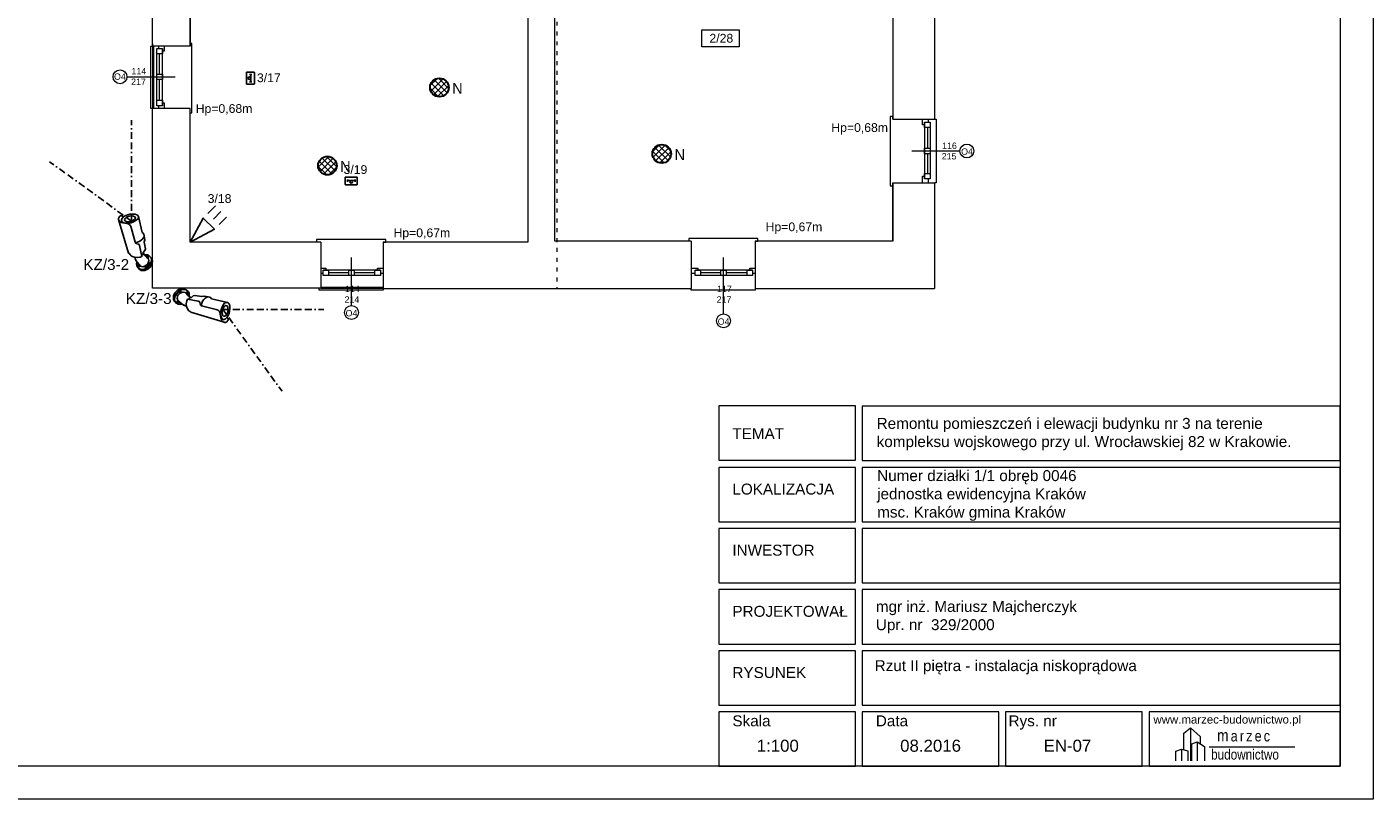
# Model space of a CAD drawing. Header units: centimetres. Extents: x 74448 to 96987, y -37016 to -10817.
# Tile 166 of 174: x 80400 to 82864, y -15796 to -14383. Entities that reach past the tile are written whole.
import ezdxf

# ---------------------------------------------------------------- set-up
doc = ezdxf.new("R2010")
doc.units = ezdxf.units.CM
doc.header["$LTSCALE"] = 0.02
doc.linetypes.add('ACAD_ISO03W100', pattern=[30, 12, -18])
doc.linetypes.add('BORDER2', pattern=[0.875, 0.25, -0.125, 0.25, -0.125, 0, -0.125])
doc.layers.get('0').update_dxf_attribs({"color": 8, "lineweight": 13})
for name, color, linetype, lineweight in [('_AUDIO', 7, 'Continuous', 18), ('_pk_tabelka', 7, 'Continuous', 15), ('CCTV', 7, 'Continuous', 25), ('CCTV_poglad', 7, 'BORDER2', 25), ('LINIE PRZEKROJOWE', 8, 'Continuous', 13), ('OPISY', 8, 'Continuous', 13), ('SSWiN', 7, 'Continuous', 25), ('stolarka', 8, 'Continuous', 13), ('STREFY POZ', 8, 'Continuous', 13)]:
    doc.layers.add(name, color=color, linetype=linetype, lineweight=lineweight)
doc.styles.add('ARCH. STANDARD', font='arial.ttf')
doc.styles.get("Standard").update_dxf_attribs({"font": 'arial.ttf', "height": 12})
doc.styles.add('Tomasz_W legenda', font='TCM_____.TTF')
pattern_1 = [(45, (-5798.748, -5798.748), (-5.6126601, 5.6126601), []), (135, (-5798.748, -5798.748), (-5.6126601, -5.6126601), [])]

# ---------------------------------------------------------------- blocks, each defined once
blk = doc.blocks.new('A$C2559252F')
at = {"lineweight": 9}
for p, q in [((-20.01, 3.95), (-18.01, 5.47)), ((-20.01, -0.88), (-20.01, 3.95)), ((-18.01, 5.47), (-15.17, 2.98)), ((-18.01, 5.47), (-18.01, -4.14)), ((-17.65, 0.81), (-16.1, 1.39)), ((-17.65, -4.14), (-17.65, 0.81)), ((-16.1, 1.39), (-13.97, 0.07)), ((-16.1, 1.39), (-16.1, -4.14)), ((-15.17, 2.98), (-15.17, 0.81)), ((-13.97, 0.07), (-13.97, -4.14)), ((-12.57, 0), (12.57, 0)), ((-20.67, -0.7), (-20.67, -4.14))]:
    blk.add_line(p, q, dxfattribs=at)
blk.add_lwpolyline([(-22.28, -4.14), (-22.28, -1.29), (-20.67, -0.7), (-18.79, -1.2), (-18.79, -4.14)], dxfattribs=at)
at = {"lineweight": 9, "attachment_point": 1}
for s, insert, char_height, width in [('{\\fTechnic|b0|i0|c2|p2;\\H1.1667x;m\\H0.57141x; \\H1.6001x;a\\H0.62496x; \\H1.6001x;r\\H0.62496x; \\H1.6001x;z\\H0.62496x; \\H1.6001x;e\\H0.62496x; \\H1.6001x;c}', (-10.22, 5.04), 3, 25.2165), ('{\\fTechnic|b0|i0|c2|p2;\\H0.25x;budownictwo}', (-11.99, -0.78), 12, 32.0979)]:
    blk.add_mtext(s, dxfattribs=dict(at, insert=insert, char_height=char_height, width=width))
blk = doc.blocks.new('AAT_PIR')
at = {"ltscale": 50}
blk.add_lwpolyline([(0, 0), (22.5, 6.75), (22.5, -6.75)], close=True, dxfattribs=at)
for points in [[(28.125, 6.75), (37.125, 6.75)], [(28.125, 0), (37.125, 0)], [(28.125, -6.75), (37.125, -6.75)]]:
    blk.add_lwpolyline(points, dxfattribs=at)
blk = doc.blocks.new('AAT_BULLET')
for points in [[(6.63, -6.71), (5.32, -6.77), (3.6, -6.54), (1.99, -5.35), (0.73, -3.51), (0.01, -1.27), (-0.01, 1.27), (1.15, 3.78), (2.53, 4.74), (3.71, 5.12)], [(8.33, 4.05), (7.05, 4.9), (5.56, 5.37), (3.71, 5.12), (1.86, 3.75), (1.1, 1.53), (0.85, -0.77), (1.72, -3.23), (3.21, -5.11), (4.94, -6.26), (6.63, -6.71), (8.5, -6.18), (9.63, -5.34), (10.36, -3.96), (10.58, -3.13)], [(12.6, -3.25), (11.57, -3.09), (10.34, -3.14), (9.4, -3.46), (8.47, -3.93), (6.73, -4.64), (5.1, -4.22), (3.56, -2.59), (2.89, -0.4), (3.06, 1.67), (4.26, 3.05), (9.51, 4.34), (9.94, 4.12), (10.85, 4.26), (11.89, 4.05)], [(41.96, 3.43), (41.07, 3.35), (40.23, 2.99), (39.44, 2.31), (38.74, 1.43), (37.85, 0.25), (37.13, -0.9), (36.53, -1.8), (35.51, -2.52), (34.48, -2.82), (32.97, -2.73), (21.92, -0.7), (20.98, -0.92), (20.31, -1.7), (19.73, -2.39), (19.08, -2.8), (18.29, -2.77), (10.33, -0.96), (10.42, 0.53), (11.02, 2.56), (12, 4.25), (13.3, 5.72), (14.63, 6.48), (15.34, 6.63), (16.11, 6.57), (16.71, 6.93)], [(16.71, 6.93), (42.24, 3.39)], [(42.24, 3.39), (42.66, 3.27), (43.05, 3.06), (43.45, 2.7), (43.78, 2.24), (43.98, 1.85), (44.12, 1.46), (44.17, 1.05), (44.13, 0.45), (43.87, 0.03), (43.42, -0.41), (43.05, -0.58), (42.53, -0.73), (42.71, -1.56), (42.78, -2.82), (42.78, -4.07), (42.43, -5.84), (41.77, -7.71), (40.91, -9.43), (39.91, -10.46), (39.22, -10.83), (38.23, -10.97), (37.42, -10.64), (36.67, -9.5), (36.28, -8.03), (36.14, -6.08), (36.23, -4.19), (36.68, -2.42), (37.51, -0.68), (38.56, 0.74), (39.49, 1.56), (40.05, 1.77), (40.7, 1.79), (41.4, 1.4), (41.98, 0.7), (42.47, -0.3), (42.53, -0.73)], [(24.82, -9.12), (20.6, -8.01), (19.18, -6.97), (14.26, -5.73), (13.26, -4.82), (12.56, -3.15), (11.76, -2.6), (11.27, -1.82), (11.22, -1.17)], [(38.23, -10.97), (26.48, -8.48), (25.8, -8.87), (24.82, -9.12), (23.56, -8.79), (22.72, -8.17), (21.96, -7.05), (21.43, -5.59), (21.23, -4.22), (21.24, -2.48), (21.45, -0.81)]]:
    blk.add_lwpolyline(points)
for points in [[(1.37, 0.51), (1.72, -0.02), (1.76, -0.93), (1.79, -1.49), (2.23, -2.3), (2.69, -3.01), (2.96, -3.55), (3.51, -4.18), (3.26, -4.67), (2.59, -4.05), (2.11, -3.19), (1.4, -1.69), (1.25, -1), (1.24, 0.17)], [(4.48, 4.36), (5.28, 4.32), (6.12, 3.99), (6.47, 3.85), (6.4, 3.66), (6.09, 3.58), (5.33, 3.58), (4.68, 3.69), (4.19, 3.78), (4.08, 4.03), (4.01, 4.37)], [(7.65, -5.5), (8.46, -4.89), (8.79, -4.45), (8.93, -4.03), (8.5, -4.08), (8.28, -4.21), (8.1, -4.38), (7.77, -4.68), (7.6, -5.06), (7.59, -5.39)], [(40.83, -1.03), (41.46, -2.73), (41.37, -4.8), (40.92, -6.25), (40.01, -7.74), (39.1, -8.49), (38.18, -8.42), (37.45, -7.48), (37.24, -5.83), (37.38, -3.92), (37.89, -2.41), (38.68, -1.2), (39.46, -0.57), (40.27, -0.59)]]:
    blk.add_lwpolyline(points, close=True)
blk = doc.blocks.new('AAT_CZUJKA ST. SZKŁA')
for p, q in [((6.5, -2.3), (6.5, 4.1)), ((18, 0.9), (6.5, 0.9)), ((18, 0.9), (29.5, 0.9)), ((29.5, -2.3), (29.5, 4.1))]:
    blk.add_line(p, q)
blk.add_lwpolyline([(1, 12), (35, 12, -0.414214), (36, 11), (36, -11, -0.414214), (35, -12), (1, -12, -0.414214), (0, -11), (0, 11, -0.414214)], format="xyb", close=True)
at = {"ltscale": 0.1}
blk.add_circle((18, -2.9), 3.8, dxfattribs=at)

msp = doc.modelspace()

# ---------------------------------------------------------------- hatches: boundary and pattern name
at = {"layer": '_AUDIO'}
h = msp.add_hatch(dxfattribs=at)
h.set_pattern_fill('ANSI37', color=256, scale=2.5)
h.set_pattern_definition(pattern_1)
h.paths.add_polyline_path([(81172, -14493.7, 1), (81138, -14493.7, 1)])
h = msp.add_hatch(dxfattribs=at)
h.set_pattern_fill('ANSI37', color=256, scale=2.5)
h.set_pattern_definition(pattern_1)
h.paths.add_polyline_path([(81578.9, -14615, 1), (81544.9, -14615, 1)])
h = msp.add_hatch(dxfattribs=at)
h.set_pattern_fill('ANSI37', color=256, scale=2.5)
h.set_pattern_definition(pattern_1)
h.paths.add_polyline_path([(80967, -14636.8, 1), (80933, -14636.8, 1)])

# ---------------------------------------------------------------- linework, layer by layer
for points in [[(80630, -14532), (80627, -14532), (80627, -14418), (80630, -14418)], [(80699, -14540), (80701.9, -14540), (80701.9, -14413.4), (80701.9, -14413.2), (80699, -14413.2)], [(81985, -14551.9), (81985, -14546.9), (81980, -14546.9), (81980, -14673.5), (81980, -14673.6), (81985, -14673.6)], [(82061, -14551.9), (82064, -14551.9), (82064, -14667.9), (82061, -14667.9)], [(81052, -14777), (81057, -14777), (81057, -14772), (80930.4, -14772), (80930.3, -14772), (80930.3, -14777)], [(81733, -14774.9), (81738, -14774.9), (81738, -14769.9), (81611.4, -14769.9), (81611.3, -14769.9), (81611.3, -14774.9)], [(81052, -14861.3), (81052, -14864.3), (80935, -14864.3), (80935, -14861.3)], [(81733, -14861.3), (81733, -14864.3), (81616, -14864.3), (81616, -14861.3)]]:
    msp.add_lwpolyline(points)
at = {"layer": '_AUDIO', "lineweight": 30}
for centre in [(81155, -14493.7), (81561.9, -14615), (80950, -14636.8)]:
    msp.add_circle(centre, 17, dxfattribs=at)
at = {"layer": '_pk_tabelka', "color": 7, "ltscale": 3}
for p, q in [((82863.7, -11596), (82863.7, -15796)), ((82803.7, -11656), (82803.7, -15736)), ((82803.7, -15736), (74703.7, -15736)), ((82863.7, -15796), (74453.7, -15796))]:
    msp.add_line(p, q, dxfattribs=at)
for points in [[(81666.2, -15175.9), (81916.2, -15175.9), (81916.2, -15076.4), (81666.2, -15076.4)], [(81928.7, -15176.4), (82803.7, -15176.4), (82803.7, -15076.9), (81928.7, -15076.9)], [(81666.2, -15288.3), (81916.2, -15288.3), (81916.2, -15188.9), (81666.2, -15188.9)], [(81928.7, -15288.3), (82803.7, -15288.3), (82803.7, -15188.9), (81928.7, -15188.9)], [(81666.2, -15400.2), (81916.2, -15400.2), (81916.2, -15300.8), (81666.2, -15300.8)], [(81928.7, -15400.2), (82803.7, -15400.2), (82803.7, -15300.8), (81928.7, -15300.8)], [(81666.2, -15512.2), (81916.2, -15512.2), (81916.2, -15412.7), (81666.2, -15412.7)], [(81928.7, -15512.2), (82803.7, -15512.2), (82803.7, -15412.7), (81928.7, -15412.7)], [(81666.2, -15624.1), (81916.2, -15624.1), (81916.2, -15524.7), (81666.2, -15524.7)], [(81928.7, -15624.1), (82803.7, -15624.1), (82803.7, -15524.7), (81928.7, -15524.7)], [(81666.2, -15736), (81916.2, -15736), (81916.2, -15636.6), (81666.2, -15636.6)], [(81928.7, -15736), (82178.7, -15736), (82178.7, -15636.6), (81928.7, -15636.6)], [(82191.2, -15736), (82441.2, -15736), (82441.2, -15636.6), (82191.2, -15636.6)], [(82453.7, -15736), (82803.7, -15736), (82803.7, -15636.6), (82453.7, -15636.6)]]:
    msp.add_lwpolyline(points, close=True, dxfattribs=at)
at = {"layer": 'CCTV_poglad', "ltscale": 2500}
for p, q in [((80591.5, -14738.1), (80591.5, -14553.2)), ((80591.5, -14738.1), (80441.7, -14629.7)), ((80758.5, -14899.7), (80867, -15049.5)), ((80758.5, -14899.7), (80943.5, -14899.7))]:
    msp.add_line(p, q, dxfattribs=at)
at = {"layer": 'LINIE PRZEKROJOWE'}
for points in [[(80630, -14418), (80630, -14305.7)], [(80699, -14327.6), (80699, -14418), (80630, -14418)], [(80699, -14418), (80699, -14327.6)], [(81616, -14774.9), (81366, -14774.9), (81366, -14321.3)], [(81299, -14347), (81317, -14347), (81317, -14777), (81052, -14777)], [(81985, -14357.9), (81985, -14551.9)], [(82061, -14357.9), (82061, -14551.9)], [(80630, -14414), (80630, -14532)], [(80632, -14418), (80632, -14532)], [(80938, -14861.2), (80630, -14861.2), (80630, -14532)], [(80699, -14532), (80630, -14532)], [(80938, -14777), (80699, -14777), (80699, -14532)], [(81985, -14551.9), (82061, -14551.9)], [(81985, -14667.9), (81985, -14774.9), (81733, -14774.9)], [(81985, -14774.9), (81985, -14667.9), (82061, -14667.9)], [(82061, -14667.9), (82061, -14846)], [(82061, -14667.9), (82061, -14861.3)], [(80938, -14777), (80938, -14861.2)], [(81317, -14777), (81052, -14777), (81052, -14861.3)], [(81616, -14774.9), (81460, -14774.9)], [(81616, -14774.9), (81616, -14861.3)], [(81985, -14774.9), (81733, -14774.9)], [(81985, -14774.9), (81733, -14774.9), (81733, -14861.3)], [(80938, -14859.2), (81052, -14859.3)], [(80938, -14861.2), (80938, -14861.2)], [(80938, -14861.2), (81052, -14861.3)], [(81052, -14861.3), (81616, -14861.3)], [(81733, -14861.3), (82061, -14861.3)], [(81757, -14861.3), (82061, -14861.3)]]:
    msp.add_lwpolyline(points, dxfattribs=at)
at = {"layer": 'OPISY'}
msp.add_lwpolyline([(81635.1, -14388.2), (81703.6, -14388.2), (81703.6, -14419.5), (81635.1, -14419.5)], close=True, dxfattribs=at)
for points in [[(80583.2, -14474), (80671.3, -14474)], [(82107.7, -14609.9), (82019.6, -14609.9)], [(80994, -14892.7), (80994, -14804.6)], [(81675, -14908), (81675, -14804.6)]]:
    msp.add_lwpolyline(points, dxfattribs=at)
for centre in [(80570.5, -14474), (82120.4, -14609.9), (80994, -14905.4), (81675, -14920.7)]:
    msp.add_circle(centre, 12.7, dxfattribs=at)
at = {"layer": 'stolarka'}
for points in [[(80638, -14432), (80638, -14422), (80648, -14422), (80648, -14432)], [(80638, -14479), (80638, -14469), (80648, -14469), (80648, -14479)], [(80638, -14527), (80638, -14517), (80648, -14517), (80648, -14527)], [(82053, -14556.9), (82053, -14566.9), (82043, -14566.9), (82043, -14556.9)], [(82053, -14604.9), (82053, -14614.9), (82043, -14614.9), (82043, -14604.9)], [(82053, -14650.9), (82053, -14660.9), (82043, -14660.9), (82043, -14650.9)], [(80952, -14838), (80942, -14838), (80942, -14828), (80952, -14828)], [(80999, -14838), (80989, -14838), (80989, -14828), (80999, -14828)], [(81047, -14838), (81037, -14838), (81037, -14828), (81047, -14828)], [(81633, -14838), (81623, -14838), (81623, -14828), (81633, -14828)], [(81680, -14838), (81670, -14838), (81670, -14828), (81680, -14828)], [(81728, -14838), (81718, -14838), (81718, -14828), (81728, -14828)]]:
    msp.add_lwpolyline(points, close=True, dxfattribs=at)
for points in [[(80638, -14527), (80638, -14423)], [(80641.6, -14422), (80641.6, -14418)], [(80643, -14469), (80643, -14432)], [(80651.6, -14418), (80651.6, -14427), (80648, -14427)], [(80648, -14527), (80648, -14423)], [(80643, -14517), (80643, -14479)], [(80648, -14522), (80651.6, -14522), (80651.6, -14532), (80641.6, -14532), (80641.6, -14527)], [(82043, -14561.9), (82039.3, -14561.9), (82039.3, -14551.9), (82049.3, -14551.9), (82049.3, -14556.9)], [(82043, -14556.9), (82043, -14660.9)], [(82053, -14556.9), (82053, -14660.9)], [(82048, -14566.9), (82048, -14604.9)], [(82048, -14614.9), (82048, -14650.9)], [(82039.3, -14667.9), (82039.3, -14655.9), (82043, -14655.9)], [(82049.3, -14660.9), (82049.3, -14667.9)], [(80938, -14824.3), (80947, -14824.3), (80947, -14828)], [(81047, -14828), (80943, -14828)], [(81042, -14828), (81042, -14824.3), (81052, -14824.3), (81052, -14834.3), (81047, -14834.3)], [(81616, -14824.3), (81628, -14824.3), (81628, -14828)], [(81728, -14828), (81624, -14828)], [(81723, -14828), (81723, -14824.3), (81733, -14824.3), (81733, -14834.3), (81728, -14834.3)], [(80942, -14834.3), (80938, -14834.3)], [(81047, -14838), (80943, -14838)], [(80989, -14833.1), (80952, -14833.1)], [(81037, -14833.1), (80999, -14833.1)], [(81623, -14834.3), (81616, -14834.3)], [(81728, -14838), (81624, -14838)], [(81670, -14833), (81633, -14833)], [(81718, -14833), (81680, -14833)]]:
    msp.add_lwpolyline(points, dxfattribs=at)
at = {"layer": 'STREFY POZ', "linetype": 'ACAD_ISO03W100', "ltscale": 30}
msp.add_lwpolyline([(81176.9, -13530.3), (81176.9, -14319.3), (81369.9, -14319.3), (81369.9, -14861.3)], dxfattribs=at)

# ---------------------------------------------------------------- block references
at = {"layer": '_pk_tabelka', "color": 0, "xscale": 6.25, "yscale": 6.25, "zscale": 12.5}
msp.add_blockref('A$C2559252F', (82642.2, -15700.1), dxfattribs=at)
at = {"layer": 'CCTV'}
for p, xscale, yscale, zscale, rotation in [((80619, -14827), 2.471643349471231, 2.471643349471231, 2.471643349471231, 114.6095243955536), ((80669.7, -14872.3), -2.47164334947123, 2.47164334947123, 2.47164334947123, 155.3904756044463)]:
    msp.add_blockref('AAT_BULLET', p, dxfattribs=dict(at, xscale=xscale, yscale=yscale, zscale=zscale, rotation=rotation))
at = {"layer": 'SSWiN'}
for name, p, xscale, yscale, zscale, rotation in [('AAT_CZUJKA ST. SZKŁA', (80809.1, -14465.8), 0.6014468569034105, 0.6014468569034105, 0.6014468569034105, 270), ('AAT_PIR', (80699, -14777), 2.142090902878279, 2.142090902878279, 2.142090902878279, 44.99999999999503)]:
    msp.add_blockref(name, p, dxfattribs=dict(at, xscale=xscale, yscale=yscale, zscale=zscale, rotation=rotation))
at = {"layer": 'SSWiN', "xscale": 0.6014468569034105, "yscale": 0.6014468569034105, "zscale": 0.6014468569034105}
msp.add_blockref('AAT_CZUJKA ST. SZKŁA', (80982.8, -14664.7), dxfattribs=at)

# ---------------------------------------------------------------- texts
at = {"layer": '_AUDIO', "char_height": 20, "width": 16.573, "attachment_point": 1, "style": 'Tomasz_W legenda'}
for insert in [(81178.3, -14485.2), (81585.2, -14606.5), (80973.3, -14628.3)]:
    msp.add_mtext('N', dxfattribs=dict(at, insert=insert))
at = {"layer": '_pk_tabelka', "color": 7, "style": 'ARCH. STANDARD'}
for s, height, p in [('TEMAT', 19.99, (81691.2, -15137.3)), ('LOKALIZACJA', 19.988, (81691.2, -15238.6)), ('INWESTOR', 19.99, (81691.2, -15350.5)), ('PROJEKTOWAŁ', 19.988, (81691.2, -15462.4)), ('RYSUNEK', 19.99, (81691.2, -15574.4))]:
    msp.add_text(s, height=height, dxfattribs=at).set_placement(p)
at = {"layer": '_pk_tabelka', "color": 7, "lineweight": 13, "insert": (81955.2, -15098.4), "char_height": 20, "width": 828.736, "attachment_point": 1, "style": 'ARCH. STANDARD'}
msp.add_mtext('{\\C0;Remontu pomieszczeń i elewacji budynku nr 3 na terenie kompleksu wojskowego przy ul. Wrocławskiej 82 w Krakowie.\\H1.2565x; }', dxfattribs=at)
at = {"layer": '_pk_tabelka', "color": 7, "lineweight": 13, "attachment_point": 1}
for s, insert, char_height, width in [('{\\C0;Numer działki 1/1 obręb 0046 \\Pjednostka ewidencyjna Kraków\\Pmsc. Kraków gmina Kraków}', (81956.1, -15194), 20, 982.933), ('mgr inż.{\\fArial|b0|i0|c238|p34; Mariusz Majcherczyk\\PUpr. nr  329/2000}', (81953.7, -15433.5), 20, 982.933), ('Rzut II piętra - instalacja niskoprądowa', (81951.5, -15541.8), 20, 556.069), ('Skala', (81691.2, -15642.8), 20, 982.933), ('Data', (81953.7, -15642.8), 20, 982.933), ('Rys. nr\\P^I', (82196.5, -15642.8), 20, 982.933), ('www.marzec-budownictwo.pl', (82461.7, -15642.8), 15, 982.933)]:
    msp.add_mtext(s, dxfattribs=dict(at, insert=insert, char_height=char_height, width=width))
at = {"layer": '_pk_tabelka', "color": 7, "char_height": 22.05, "width": 15.335, "attachment_point": 1}
for s, insert in [('1:100', (81735.7, -15687.3)), ('08.2016', (81998.2, -15687.3))]:
    msp.add_mtext(s, dxfattribs=dict(at, insert=insert))
at = {"layer": '_pk_tabelka', "insert": (82260.7, -15687.3), "char_height": 22.05, "width": 15.335, "attachment_point": 1}
msp.add_mtext('EN-07', dxfattribs=at)
at = {"layer": 'CCTV', "char_height": 20, "width": 104.165, "attachment_point": 1}
for s, insert in [('{\\C7;KZ/3-2}', (80503.4, -14807.7)), ('{\\C7;KZ/3-3}', (80581.1, -14869.9))]:
    msp.add_mtext(s, dxfattribs=dict(at, insert=insert))
at = {"layer": 'OPISY', "ltscale": 0.15}
for s, p in [('Hp=0,68m', (80709, -14540.2)), ('Hp=0,68m', (81872.2, -14575)), ('Hp=0,67m', (81071, -14767.6)), ('Hp=0,67m', (81752, -14756.7))]:
    msp.add_text(s, height=16, dxfattribs=at).set_placement(p)
at = {"layer": 'OPISY'}
for s, insert, char_height, width, attachment_point in [('{\\fArial|b0|i0|c238|p34;2/28}', (81649.2, -14395.5), 16, 260.963, 1), ('\\pi-3.5877;O4', (80563.1, -14479.7), 11.574, 12.831, 7), ('\\pi-3.5877;O4', (82113.4, -14616.9), 11.574, 12.831, 7), ('\\pi-3.5877;O4', (80986.9, -14912.7), 11.574, 12.831, 7), ('\\pi-3.5877;O4', (81667.9, -14928), 11.574, 12.831, 7)]:
    msp.add_mtext(s, dxfattribs=dict(at, insert=insert, char_height=char_height, width=width, attachment_point=attachment_point))
at = {"layer": 'SSWiN', "char_height": 16, "width": 37.218, "attachment_point": 1}
for s, insert in [('{\\C7;3/17}', (80821.1, -14467.9)), ('{\\C7;3/19}', (80979.6, -14635.9)), ('{\\C7;3/18}', (80730.9, -14688.9))]:
    msp.add_mtext(s, dxfattribs=dict(at, insert=insert))
at = {"layer": 'stolarka', "char_height": 11.574, "width": 12.831, "attachment_point": 7}
for s, insert in [('\\pi-5.8023;114\\P\\pi-6.4694;217', (80597.3, -14488.9)), ('\\pi-5.822;116\\P\\pi-6.5128;215', (82080.8, -14625.5)), ('\\pi-5.8023;114\\P\\pi-6.4457;214', (80987.9, -14887.5)), ('\\pi-5.8259;117\\P\\pi-6.4694;217', (81668.9, -14887.5))]:
    msp.add_mtext(s, dxfattribs=dict(at, insert=insert))

doc.saveas('drawing.dxf')
